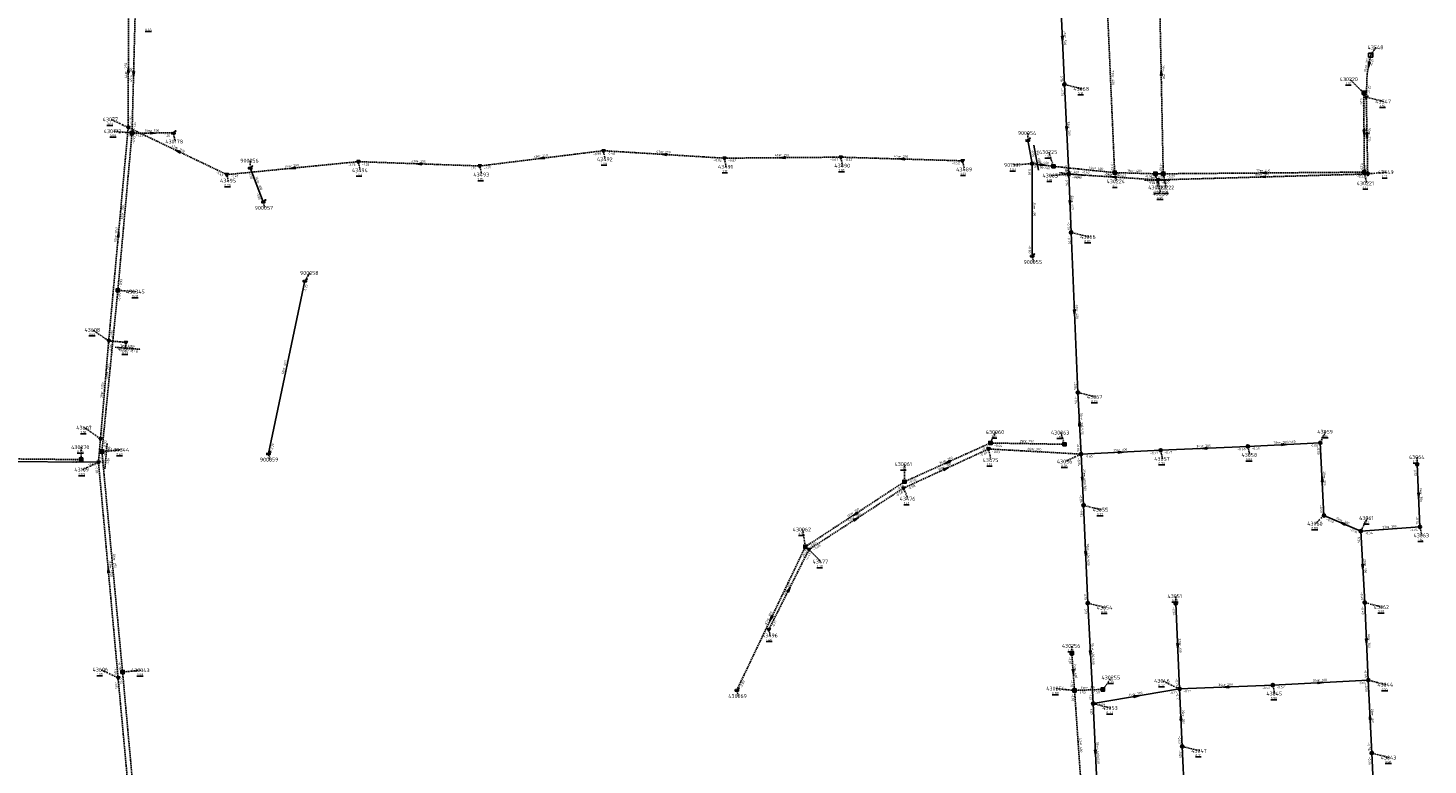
# Model space of a CAD drawing. Extents: x 188323 to 208361, y 565368 to 574910.
# Tile 110 of 256: x 202061 to 202601, y 568389 to 568673. Entities that reach past the tile are written whole.
import ezdxf

# ---------------------------------------------------------------- set-up
doc = ezdxf.new("R2010")
doc.units = 0
doc.linetypes.add('DASHDOT', pattern=[1, 0.5, -0.25, 0, -0.25])
doc.linetypes.add('DASHED', pattern=[0.75, 0.5, -0.25])
doc.layers.get('0').update_dxf_attribs({"linetype": 'CONTINUOUS'})
for name, color, linetype in [('RIO-AFM', 7, 'CONTINUOUS'), ('RIO-BOK', 7, 'CONTINUOUS'), ('RIO-DET', 7, 'CONTINUOUS'), ('RIO-KNP', 7, 'CONTINUOUS'), ('RIO-KNR', 7, 'CONTINUOUS'), ('RIO-LAG', 7, 'CONTINUOUS'), ('RIO-LAG_0B', 7, 'CONTINUOUS'), ('RIO-LAG_1B', 7, 'DASHED'), ('RIO-LAG_2B', 7, 'DASHED'), ('RIO-LEN', 7, 'CONTINUOUS'), ('RIO-MVD', 1, 'CONTINUOUS'), ('RIO-VRB', 6, 'DASHDOT'), ('RIO-VRH', 7, 'CONTINUOUS')]:
    doc.layers.add(name, color=color, linetype=linetype)
doc.styles.add('RIO-TXT', font='isocp.shx')

# ---------------------------------------------------------------- blocks, each defined once
blk = doc.blocks.new('L_VHR')
blk.add_lwpolyline([(-0.5, 0), (0.5, 0), (-0.5, 0.15), (-0.5, -0.15), (0.5, 0)])
blk = doc.blocks.new('K_IPR')
blk.add_lwpolyline([(-0.5, -0.5), (0.5, -0.5), (0.5, 0.5), (-0.5, 0.5)], close=True)
blk.add_solid([(-0.5, 0.5), (0.5, 0.5), (-0.5, -0.5), (0.5, -0.5)])
at = {"style": 'RIO-TXT', "flags": 1}
blk.add_attdef('KNOOPNAAM', (2, 2), '', height=1, dxfattribs=at)
blk = doc.blocks.new('K_UTB')
blk.add_lwpolyline([(0.5, 0.15), (0.5, -0.3), (-0.5, -0.3), (-0.5, 0.15), (-0.45, 0.15), (-0.45, -0.25), (0, -0.25), (0.45, -0.25), (0.45, 0.15)], close=True)
blk.add_lwpolyline([(0.85, 0.6), (0.55, 0.65), (0.614828, 0.459583), (0.850842, 0.598937)])
blk.add_arc((0.85, -0.25), 0.85, 90, 180)
at = {"style": 'RIO-TXT', "flags": 1}
blk.add_attdef('KNOOPNAAM', (2, 2), '', height=1, dxfattribs=at)
blk = doc.blocks.new('K_FIC')
blk.add_circle((0, 0), 0.0625)
at = {"style": 'RIO-TXT', "flags": 1}
blk.add_attdef('KNOOPNAAM', (2, 2), '', height=1, dxfattribs=at)
blk = doc.blocks.new('K_IPG')
blk.add_circle((0, 0), 0.5)
for points in [[(0, 0), (-0.5, 0), (-0.433013, 0.25)], [(0, 0), (-0.433013, -0.25), (-0.5, 0)], [(0, 0), (-0.433013, 0.25), (-0.25, 0.433013)], [(0, 0), (-0.25, -0.433013), (-0.433013, -0.25)], [(0, 0), (-0.25, 0.433013), (0, 0.5)], [(0, 0), (0, -0.5), (-0.25, -0.433013)], [(0, 0), (0, 0.5), (0.25, 0.433013)], [(0, 0), (0.25, 0.433013), (0.433013, 0.25)], [(0, 0), (0.433013, 0.25), (0.5, 0)], [(0, 0), (0.5, 0), (0.433013, -0.25)], [(0, 0), (0.433013, -0.25), (0.25, -0.433013)], [(0, 0), (0.25, -0.433013), (0, -0.5)]]:
    blk.add_solid(points)
at = {"style": 'RIO-TXT', "flags": 1}
blk.add_attdef('KNOOPNAAM', (2, 2), '', height=1, dxfattribs=at)
blk = doc.blocks.new('K_IPD')
blk.add_lwpolyline([(-0.496027, 0.307994), (0.503973, 0.307994), (0.003973, -0.558031)], close=True)
blk.add_solid([(-0.496027, 0.307994), (0.503973, 0.307994), (0.003973, -0.558031)])
at = {"style": 'RIO-TXT', "flags": 1}
blk.add_attdef('KNOOPNAAM', (2, 2), '', height=1, dxfattribs=at)
blk = doc.blocks.new('K_DIV')
for p, q in [((-0.65, 0.65), (-0.65, -0.65)), ((0.65, 0.65), (-0.65, 0.65)), ((0.65, -0.65), (0.65, 0.65)), ((-0.65, -0.65), (0.65, -0.65))]:
    blk.add_line(p, q)
blk = doc.blocks.new('776_04______430222____430223_')
at = {"layer": 'RIO-LAG_1B'}
blk.add_line((0, 0), (-9.821, -0.004), dxfattribs=at)
at = {"layer": 'RIO-AFM', "style": 'RIO-TXT'}
blk.add_text('r 250', height=0.9, rotation=360, dxfattribs=at).set_placement((-5.9907, 0.4984))
at = {"layer": 'RIO-BOK', "style": 'RIO-TXT'}
for p in [(-8.4203, -1.4031), (-4.0993, -1.4004)]:
    blk.add_text('-1.03', height=0.9, rotation=360, dxfattribs=at).set_placement(p)
at = {"layer": 'RIO-LEN', "style": 'RIO-TXT'}
blk.add_text('3m', height=0.9, rotation=360, dxfattribs=at).set_placement((-7.6107, 0.4974))
blk = doc.blocks.new('777_04______430226____430225_')
at = {"layer": 'RIO-LAG_1B'}
blk.add_line((0, 0), (-9.766, 1.039), dxfattribs=at)
at = {"layer": 'RIO-AFM', "style": 'RIO-TXT'}
blk.add_text('r 400', height=0.9, rotation=353.9082, dxfattribs=at).set_placement((-5.6356, 1.1036))
at = {"layer": 'RIO-BOK', "style": 'RIO-TXT'}
for p in [(-8.5217, -0.5009), (-4.2249, -0.9567)]:
    blk.add_text('-1.40', height=0.9, rotation=353.9082, dxfattribs=at).set_placement(p)
at = {"layer": 'RIO-LEN', "style": 'RIO-TXT'}
blk.add_text('10m', height=0.9, rotation=353.9082, dxfattribs=at).set_placement((-7.7835, 1.3315))
blk = doc.blocks.new('817_04______43109_____43607_')
at = {"layer": 'RIO-LAG_2B'}
blk.add_line((0, 0), (0.832, 9.785), dxfattribs=at)
at = {"layer": 'RIO-AFM', "style": 'RIO-TXT'}
blk.add_text('r 1250', height=0.9, rotation=85.1282, dxfattribs=at).set_placement((-0.1964, 3.5897))
at = {"layer": 'RIO-BOK', "style": 'RIO-TXT'}
for p in [(1.8799, 5.5805), (1.5136, 1.2761)]:
    blk.add_text('-1.86', height=0.9, rotation=85.1282, dxfattribs=at).set_placement(p)
at = {"layer": 'RIO-LEN', "style": 'RIO-TXT'}
blk.add_text('9m', height=0.9, rotation=85.1282, dxfattribs=at).set_placement((-0.3337, 1.9755))
blk = doc.blocks.new('843_04______43608_____43609_')
at = {"layer": 'RIO-LAG_2B'}
blk.add_line((0, 0), (9.789, -0.783), dxfattribs=at)
at = {"layer": 'RIO-AFM', "style": 'RIO-TXT'}
blk.add_text('r 1250', height=0.9, rotation=355.3954, dxfattribs=at).set_placement((3.5886, 0.2148))
at = {"layer": 'RIO-BOK', "style": 'RIO-TXT'}
for p in [(1.2838, -1.5071), (5.5901, -1.8512)]:
    blk.add_text('-0.48', height=0.9, rotation=355.3954, dxfattribs=at).set_placement(p)
at = {"layer": 'RIO-LEN', "style": 'RIO-TXT'}
blk.add_text('7m', height=0.9, rotation=355.3954, dxfattribs=at).set_placement((1.9737, 0.3439))
blk = doc.blocks.new('1267_90______901531____900054_')
at = {"layer": 'RIO-LAG'}
blk.add_line((0, 0), (-1.775, 9.659), dxfattribs=at)
at = {"layer": 'RIO-AFM', "style": 'RIO-TXT'}
blk.add_text('r 400', height=0.9, rotation=280.3969, dxfattribs=at).set_placement((-0.5902, 5.9826))
at = {"layer": 'RIO-BOK', "style": 'RIO-TXT'}
for p in [(-2.8986, 8.029), (-2.1169, 3.7803)]:
    blk.add_text('-0.96', height=0.9, rotation=280.3969, dxfattribs=at).set_placement(p)
at = {"layer": 'RIO-LEN', "style": 'RIO-TXT'}
blk.add_text('9m', height=0.9, rotation=280.3969, dxfattribs=at).set_placement((-0.8833, 7.5759))

msp = doc.modelspace()

# ---------------------------------------------------------------- linework, layer by layer
at = {"layer": 'RIO-LAG'}
for p, q in [((202448.224, 568620.864), (202446.576, 568629.888)), ((202152.08, 568606.144), (202147.04, 568619.2)), ((202448.288, 568585.28), (202448.224, 568620.864)), ((202154.048, 568509.12), (202168.08, 568575.68))]:
    msp.add_line(p, q, dxfattribs=at)
at = {"layer": 'RIO-LAG_0B'}
for p, q in [((202460.704, 568651.392), (202459.2, 568686.592)), ((202462.4, 568616.832), (202460.704, 568651.392)), ((202462.4, 568616.832), (202463.296, 568594.368)), ((202463.296, 568594.368), (202465.904, 568532.672)), ((202467.104, 568508.928), (202465.904, 568532.672)), ((202467.104, 568508.928), (202497.792, 568510.4)), ((202468.096, 568489.216), (202467.104, 568508.928)), ((202497.792, 568510.4), (202531.392, 568511.872)), ((202531.392, 568511.872), (202559.296, 568513.28)), ((202559.296, 568513.28), (202560.704, 568485.312)), ((202025.728, 568506.304), (202088.576, 568505.792)), ((202597.696, 568480.896), (202596.608, 568505.024)), ((202469.696, 568451.52), (202468.096, 568489.216)), ((202560.704, 568485.312), (202574.896, 568479.232)), ((202574.896, 568479.232), (202597.696, 568480.896)), ((202574.896, 568479.232), (202576.4, 568451.712)), ((202471.808, 568412.8), (202469.696, 568451.52)), ((202505.104, 568418.432), (202503.6, 568451.392)), ((202577.792, 568421.824), (202576.4, 568451.712)), ((202577.792, 568421.824), (202540.992, 568419.904)), ((202579.104, 568393.728), (202577.792, 568421.824)), ((202505.104, 568418.432), (202471.808, 568412.8)), ((202540.992, 568419.904), (202505.104, 568418.432)), ((202505.104, 568418.432), (202506.096, 568396.288)), ((202473.504, 568374.976), (202471.808, 568412.8)), ((202506.096, 568396.288), (202507.104, 568374.592)), ((202580.496, 568363.904), (202579.104, 568393.728))]:
    msp.add_line(p, q, dxfattribs=at)
at = {"layer": 'RIO-LAG_1B'}
for p, q in [((202498.784, 568616.96), (202497.184, 568694.848)), ((202480.064, 568617.408), (202476.864, 568690.048)), ((202102.688, 568678.016), (202101.504, 568632.64)), ((202576.016, 568648.192), (202576.272, 568617.6)), ((202096.032, 568572.032), (202101.504, 568632.64)), ((202101.504, 568632.64), (202117.44, 568632.704)), ((202456.464, 568619.84), (202448.224, 568620.864)), ((202466.112, 568618.816), (202456.464, 568619.84)), ((202480.064, 568617.408), (202466.112, 568618.816)), ((202495.76, 568616.96), (202480.064, 568617.408)), ((202498.784, 568616.96), (202495.76, 568616.96)), ((202576.272, 568617.6), (202498.784, 568616.96)), ((202089.904, 568509.888), (202096.032, 568572.032)), ((202097.856, 568424.96), (202089.904, 568509.888)), ((202399.104, 568498.304), (202432.192, 568513.216)), ((202460.72, 568512.704), (202432.192, 568513.216)), ((202023.264, 568507.392), (202081.872, 568506.816)), ((202360.896, 568473.216), (202399.104, 568498.304)), ((202360.896, 568473.216), (202334.496, 568417.984)), ((202463.552, 568432.256), (202464.608, 568417.856)), ((202105.248, 568343.232), (202097.856, 568424.96)), ((202475.552, 568418.24), (202464.608, 568417.856)), ((202467.568, 568375.04), (202464.608, 568417.856))]:
    msp.add_line(p, q, dxfattribs=at)
at = {"layer": 'RIO-LAG_2B'}
for p, q in [((202100.032, 568634.816), (202100.128, 568679.232)), ((202577.008, 568646.528), (202577.568, 568616.896)), ((202092.512, 568552.576), (202100.032, 568634.816)), ((202138.064, 568616.64), (202100.032, 568634.816)), ((202188.672, 568621.632), (202138.064, 568616.64)), ((202235.488, 568619.968), (202188.672, 568621.632)), ((202283.072, 568625.856), (202235.488, 568619.968)), ((202329.712, 568622.976), (202283.072, 568625.856)), ((202374.56, 568623.36), (202329.712, 568622.976)), ((202421.472, 568621.952), (202374.56, 568623.36)), ((202496.768, 568614.592), (202462.4, 568616.832)), ((202577.568, 568616.896), (202496.768, 568614.592)), ((202089.344, 568514.816), (202092.512, 568552.576)), ((202092.512, 568552.576), (202099.088, 568552)), ((202088.576, 568505.792), (202089.344, 568514.816)), ((202398.704, 568495.808), (202431.504, 568510.912)), ((202431.504, 568510.912), (202467.104, 568508.928)), ((202096.128, 568422.72), (202088.576, 568505.792)), ((202362.304, 568472.192), (202398.704, 568495.808)), ((202346.832, 568441.344), (202362.304, 568472.192)), ((202103.616, 568341.312), (202096.128, 568422.72))]:
    msp.add_line(p, q, dxfattribs=at)
msp.add_lwpolyline([(202578.704, 568662.656), (202577.312, 568655.36), (202577.008, 568646.528)], dxfattribs=at)
at = {"layer": 'RIO-VRB'}
for p, q in [((202578.7, 568662.63), (202580.6764, 568665.6858)), ((202460.7, 568651.4), (202467.3482, 568649.68)), ((202576.01, 568648.16), (202570.5891, 568653.4064)), ((202577.01, 568646.52), (202583.6582, 568644.8)), ((202100.03, 568634.8), (202093.381, 568637.9179)), ((202101.5, 568632.66), (202094.425, 568633.3578)), ((202117.44, 568632.69), (202118.1471, 568629.3768)), ((202446.58, 568629.88), (202446.5797, 568632.655)), ((202147.04, 568619.23), (202147.0397, 568622.005)), ((202188.68, 568621.63), (202189.3871, 568618.3168)), ((202283.08, 568625.87), (202283.7871, 568622.5568)), ((202329.71, 568622.96), (202330.4171, 568619.6468)), ((202374.56, 568623.39), (202375.2671, 568620.0768)), ((202421.47, 568621.94), (202422.1771, 568618.6268)), ((202456.46, 568619.84), (202454.7233, 568625.3086)), ((202138.07, 568616.61), (202138.6035, 568614.2816)), ((202235.49, 568619.95), (202236.1971, 568616.6368)), ((202448.23, 568620.88), (202441.2629, 568620.3491)), ((202462.4, 568616.8), (202455.4329, 568616.2691)), ((202480.06, 568617.38), (202480.7671, 568614.0668)), ((202495.76, 568616.95), (202496.8141, 568611.6671)), ((202498.78, 568616.95), (202499.8341, 568611.6671)), ((202576.27, 568617.6), (202577.1506, 568613.302)), ((202577.56, 568616.9), (202584.635, 568617.6)), ((202496.76, 568614.62), (202497.8141, 568609.3371)), ((202152.08, 568606.15), (202152.6135, 568603.8216)), ((202463.3, 568594.38), (202469.9482, 568592.66)), ((202448.28, 568585.28), (202448.8135, 568582.9516)), ((202168.08, 568575.69), (202170.0564, 568578.7458)), ((202096.03, 568572.04), (202102.9975, 568571.5113)), ((202092.51, 568552.55), (202086.3819, 568556.7859)), ((202099.09, 568552.02), (202099.0915, 568549.645)), ((202465.9, 568532.7), (202472.5482, 568530.98)), ((202089.35, 568514.84), (202083.2219, 568519.0759)), ((202432.2, 568513.2), (202434.2371, 568517.4293)), ((202460.72, 568512.69), (202459.3255, 568517.219)), ((202559.3, 568513.3), (202561.3371, 568517.5293)), ((202081.87, 568506.81), (202081.8694, 568511.585)), ((202089.91, 568509.88), (202096.985, 568510.58)), ((202154.05, 568509.13), (202154.5835, 568506.8016)), ((202431.5, 568510.9), (202432.3806, 568506.602)), ((202467.1, 568508.9), (202460.9742, 568506.0602)), ((202497.8, 568510.4), (202498.5071, 568507.0868)), ((202531.4, 568511.9), (202532.1071, 568508.5868)), ((202088.58, 568505.79), (202082.4542, 568502.9502)), ((202399.1, 568498.3), (202399.099, 568505.075)), ((202596.6, 568505), (202596.5997, 568507.775)), ((202398.7, 568495.8), (202400.4352, 568491.7308)), ((202468.1, 568489.2), (202474.7482, 568487.48)), ((202560.7, 568485.3), (202557.4394, 568482.111)), ((202574.9, 568479.2), (202577.437, 568484.2953)), ((202360.9, 568473.2), (202359.844, 568479.8825)), ((202597.7, 568480.9), (202598.4071, 568477.5868)), ((202362.3, 568472.2), (202366.8472, 568467.4798)), ((202503.6, 568451.4), (202503.5997, 568454.175)), ((202469.7, 568451.5), (202476.3482, 568449.78)), ((202576.4, 568451.7), (202583.0482, 568449.98)), ((202346.83, 568441.35), (202347.3635, 568439.0216)), ((202463.55, 568432.23), (202463.5497, 568435.005)), ((202096.13, 568422.73), (202089.481, 568425.8479)), ((202097.85, 568424.94), (202104.925, 568425.64)), ((202475.56, 568418.23), (202478.8218, 568422.818)), ((202577.8, 568421.8), (202584.4482, 568420.08)), ((202334.5, 568418), (202335.0335, 568415.6716)), ((202464.61, 568417.84), (202457.535, 568418.5378)), ((202505.1, 568418.4), (202498.451, 568421.5179)), ((202541, 568419.9), (202541.7071, 568416.5868)), ((202471.8, 568412.8), (202478.4482, 568411.08)), ((202506.1, 568396.3), (202512.7482, 568394.58)), ((202579.1, 568393.7), (202585.7482, 568391.98))]:
    msp.add_line(p, q, dxfattribs=at)

# ---------------------------------------------------------------- block references
at = {"layer": 'RIO-DET'}
for name, p in [('1267_90______901531____900054_', (202450.736, 568618.368)), ('777_04______430226____430225_', (202468.608, 568616.32)), ('776_04______430222____430223_', (202501.28, 568614.464)), ('843_04______43608_____43609_', (202095.008, 568550.08)), ('817_04______43109_____43607_', (202091.072, 568503.296))]:
    msp.add_blockref(name, p, dxfattribs=at)
at = {"layer": 'RIO-KNP', "xscale": 1.25, "yscale": 1.25, "zscale": 1.25}
for name, p in [('K_DIV', (202578.704, 568662.656)), ('K_IPG', (202460.704, 568651.392)), ('K_IPR', (202576.016, 568648.192)), ('K_IPD', (202577.008, 568646.528)), ('K_IPD', (202100.032, 568634.816)), ('K_IPR', (202101.504, 568632.64)), ('K_UTB', (202117.44, 568632.704)), ('K_UTB', (202446.576, 568629.888)), ('K_IPD', (202188.672, 568621.632)), ('K_IPD', (202283.072, 568625.856)), ('K_IPD', (202329.712, 568622.976)), ('K_IPD', (202374.56, 568623.36)), ('K_IPD', (202421.472, 568621.952)), ('K_IPG', (202448.224, 568620.864)), ('K_IPD', (202138.064, 568616.64)), ('K_UTB', (202147.04, 568619.2)), ('K_IPD', (202235.488, 568619.968)), ('K_IPR', (202456.464, 568619.84)), ('K_IPG', (202462.4, 568616.832)), ('K_FIC', (202466.112, 568618.816)), ('K_IPR', (202480.064, 568617.408)), ('K_IPR', (202495.76, 568616.96)), ('K_IPR', (202498.784, 568616.96)), ('K_IPR', (202576.272, 568617.6)), ('K_IPD', (202577.568, 568616.896)), ('K_IPD', (202496.768, 568614.592)), ('K_UTB', (202152.08, 568606.144)), ('K_IPG', (202463.296, 568594.368)), ('K_UTB', (202448.288, 568585.28)), ('K_UTB', (202168.08, 568575.68)), ('K_IPR', (202096.032, 568572.032)), ('K_IPD', (202092.512, 568552.576)), ('K_IPD', (202099.088, 568552)), ('K_IPG', (202465.904, 568532.672)), ('K_IPD', (202089.344, 568514.816)), ('K_IPR', (202432.192, 568513.216)), ('K_IPG', (202559.296, 568513.28)), ('K_IPR', (202089.904, 568509.888)), ('K_UTB', (202154.048, 568509.12)), ('K_IPD', (202431.504, 568510.912)), ('K_IPR', (202460.72, 568512.704)), ('K_IPG', (202467.104, 568508.928)), ('K_IPG', (202497.792, 568510.4)), ('K_IPG', (202531.392, 568511.872)), ('K_IPR', (202081.872, 568506.816)), ('K_IPD', (202088.576, 568505.792)), ('K_IPG', (202596.608, 568505.024)), ('K_IPR', (202399.104, 568498.304)), ('K_IPD', (202398.704, 568495.808)), ('K_IPG', (202468.096, 568489.216)), ('K_IPG', (202560.704, 568485.312)), ('K_IPG', (202597.696, 568480.896)), ('K_IPG', (202574.896, 568479.232)), ('K_IPR', (202360.896, 568473.216)), ('K_IPD', (202362.304, 568472.192)), ('K_IPG', (202469.696, 568451.52)), ('K_IPG', (202503.6, 568451.392)), ('K_IPG', (202576.4, 568451.712)), ('K_IPD', (202346.832, 568441.344)), ('K_IPR', (202463.552, 568432.256)), ('K_IPD', (202096.128, 568422.72)), ('K_IPR', (202097.856, 568424.96)), ('K_IPG', (202577.792, 568421.824)), ('K_UTB', (202334.496, 568417.984)), ('K_IPR', (202464.608, 568417.856)), ('K_IPR', (202475.552, 568418.24)), ('K_IPG', (202505.104, 568418.432)), ('K_IPG', (202540.992, 568419.904)), ('K_IPG', (202471.808, 568412.8)), ('K_IPG', (202506.096, 568396.288)), ('K_IPG', (202579.104, 568393.728))]:
    msp.add_blockref(name, p, dxfattribs=at)
at = {"layer": 'RIO-VRH', "xscale": 2, "yscale": 2, "zscale": 2}
for p, rotation in [((202459.95, 568669), 272.4489), ((202578.005, 568659.01), 259.1241), ((202100.08, 568657.02), 89.862), ((202102.09, 568655.33), 268.5002), ((202497.985, 568655.89), 91.1786), ((202109.47, 568632.675), 0.1078), ((202461.55, 568634.1), 272.8217), ((202576.14, 568632.88), 270.4965), ((202577.285, 568631.71), 271.0728), ((202119.05, 568625.705), 154.4464), ((202259.285, 568622.91), 187.0902), ((202306.395, 568624.415), 176.4294), ((202352.135, 568623.175), 180.5493), ((202398.015, 568622.665), 178.2297), ((202163.375, 568619.12), 185.6641), ((202212.085, 568620.79), 177.9448), ((202452.345, 568620.36), 352.7986), ((202479.58, 568615.71), 176.3701), ((202537.16, 568615.76), 181.6162), ((202537.525, 568617.275), 180.4805), ((202462.85, 568605.59), 272.3076), ((202096.27, 568593.675), 84.7675), ((202464.6, 568563.54), 272.4226), ((202466.5, 568520.8), 92.8952), ((202482.45, 568509.65), 2.797), ((202514.6, 568511.15), 182.5559), ((202545.35, 568512.6), 2.8724), ((202415.1, 568503.35), 24.7172), ((202415.65, 568505.75), 204.2325), ((202467.6, 568499.05), 272.9147), ((202560, 568499.3), 452.8712), ((202597.15, 568492.95), 272.6222), ((202380, 568485.75), 213.3043), ((202380.5, 568484), 32.9541), ((202567.8, 568482.25), 516.7551), ((202468.9, 568470.35), 272.439), ((202092.355, 568464.26), 95.2024), ((202575.65, 568465.45), 273.1309), ((202354.565, 568456.775), 63.3617), ((202347.7, 568445.6), 244.4335), ((202470.75, 568432.15), 273.1148), ((202504.35, 568434.9), 272.6114), ((202577.1, 568436.75), 272.6896), ((202464.08, 568425.035), 274.2216), ((202523.05, 568419.15), 182.3923), ((202559.4, 568420.85), 362.9553), ((202488.45, 568415.6), 369.545), ((202505.6, 568407.35), 452.5996), ((202578.45, 568407.75), 92.6576), ((202472.65, 568393.9), 272.5839)]:
    msp.add_blockref('L_VHR', p, dxfattribs=dict(at, rotation=rotation))

# ---------------------------------------------------------------- texts
at = {"layer": 'RIO-AFM', "style": 'RIO-TXT'}
for s, rotation, p in [('r 500', 272.4489, (202460.4257, 568669.8317)), ('r 1250', 89.862, (202099.5776, 568655.9412)), ('r 315', 439.1241, (202577.3594, 568658.3088)), ('r 500', 448.5002, (202101.5552, 568654.5332)), ('r 400', 272.5302, (202478.9464, 568654.5477)), ('r 250', 271.1786, (202498.4925, 568656.7109)), ('r 500', 0.1078, (202108.6591, 568633.1735)), ('r 500', 272.8217, (202462.0201, 568634.9347)), ('r 250', 270.4965, (202576.6423, 568633.6946)), ('r 315', 271.0728, (202577.7787, 568632.5296)), ('r 250', 334.4464, (202118.5401, 568626.5173)), ('r 250', 357.9448, (202211.2937, 568621.3331)), ('r 250', 367.0902, (202258.417, 568623.3207)), ('r 250', 356.4294, (202305.618, 568624.9788)), ('r 250', 360.5493, (202351.3198, 568623.6809)), ('r 250', 358.2297, (202397.2208, 568623.2042)), ('r 400', 352.7986, (202451.336, 568620.9934)), ('r 250', 365.6641, (202162.5176, 568619.5531)), ('r 400', 354.1477, (202472.3303, 568618.6789)), ('r 315', 356.3701, (202478.8037, 568616.2707)), ('r 400', 358.4313, (202487.1134, 568617.6915)), ('r 315', 361.6161, (202536.3352, 568616.262)), ('r 250', 360.4805, (202536.71, 568617.7922)), ('r 300', 291.0797, (202149.7388, 568613.6274)), ('r 400', 272.3076, (202463.3237, 568606.4199)), ('r 250', 84.8354, (202098.1942, 568601.5881)), ('r 300', 270.0895, (202448.7646, 568603.891)), ('r 1250', 84.7675, (202095.6737, 568592.6451)), ('r 400', 272.4226, (202465.0845, 568564.3718)), ('r 250', 84.3685, (202092.393, 568540.2027)), ('r 400', 78.0891, (202160.4086, 568541.7203)), ('r 1250', 85.2014, (202090.3416, 568532.6605)), ('e 300/450', 272.8952, (202466.9105, 568522.7135)), ('r 250', 358.9756, (202445.6587, 568513.4679)), ('e 300/450', 2.8724, (202543.4373, 568513.0047)), ('r 300', 356.7849, (202448.5196, 568510.4554)), ('r 300', 2.797, (202481.6163, 568510.1099)), ('r 300', 2.5559, (202513.7684, 568511.6134)), ('r 300', 24.7172, (202414.1548, 568503.4653)), ('r 250', 24.2325, (202414.7062, 568505.8735)), ('e 400/600', 272.9147, (202468.0086, 568500.9636)), ('r 300', 272.8712, (202560.4672, 568500.1351)), ('r 300', 272.6222, (202597.6197, 568493.7826)), ('r 250', 33.3043, (202379.0484, 568485.723)), ('r 300', 32.9541, (202379.5484, 568483.9789)), ('r 300', 336.7551, (202567.2543, 568483.0334)), ('r 300', 4.2637, (202585.455, 568480.4884)), ('e 400/600', 272.439, (202469.3301, 568472.2607)), ('r 1250', 275.2024, (202092.7808, 568465.3836)), ('r 250', 275.3489, (202094.3288, 568468.2659)), ('r 300', 273.1309, (202576.1133, 568466.2872)), ('r 300', 63.3617, (202353.7549, 568456.2749)), ('r 300', 424.4335, (202346.8823, 568445.0928)), ('e 400/600', 273.1148, (202471.1579, 568434.0656)), ('r 300', 272.6114, (202504.8226, 568435.7326)), ('r 300', 272.6896, (202577.5705, 568437.5835)), ('r 400', 274.2216, (202464.5231, 568425.8806)), ('r 300', 362.9553, (202558.5645, 568421.3187)), ('r 315', 362.0396, (202469.2569, 568418.5088)), ('r 300', 369.545, (202487.5661, 568415.9687)), ('r 300', 362.3923, (202522.219, 568419.6266)), ('r 300', 272.5996, (202506.0693, 568408.1826)), ('r 300', 272.6576, (202578.9204, 568408.5829)), ('r 400', 273.9667, (202466.5459, 568397.2939)), ('e 400/600', 272.5839, (202473.0753, 568395.8114))]:
    msp.add_text(s, height=0.9, rotation=rotation, dxfattribs=at).set_placement(p)
at = {"layer": 'RIO-BOK', "style": 'RIO-TXT'}
for s, rotation, p in [('-0.21', 439.1241, (202579.2999, 568658.3404)), ('-0.76', 272.4489, (202459.1464, 568655.4378)), ('-0.76', 272.8217, (202459.3713, 568649.9324)), ('-0.25', 448.054, (202578.4557, 568647.8726)), ('-0.25', 270.4965, (202574.6229, 568646.7475)), ('-0.25', 271.0728, (202575.6371, 568645.0936)), ('-1.97', 89.862, (202101.4331, 568636.1966)), ('-1.87', 84.7675, (202101.0509, 568630.5893)), ('-1.72', 334.4464, (202100.6901, 568632.9335)), ('-1.25', 448.5002, (202102.9351, 568634.0238)), ('-1.25', 0.1078, (202102.9024, 568631.2626)), ('-1.26', 0.1078, (202113.3424, 568631.2823)), ('-0.95', 84.8354, (202102.5258, 568628.4503)), ('-0.98', 367.0902, (202279.1806, 568624.0021)), ('-0.98', 356.4294, (202284.3908, 568624.3864)), ('-0.82', 356.4294, (202325.5324, 568621.8451)), ('-0.82', 360.5493, (202331.124, 568621.5744)), ('-0.67', 360.5493, (202370.474, 568621.9766)), ('-0.67', 358.2297, (202375.9168, 568621.9483)), ('-0.52', 358.2297, (202417.3298, 568620.6945)), ('-0.35', 272.5302, (202478.5245, 568621.4161)), ('-0.28', 270.4965, (202574.852, 568621.6875)), ('-1.47', 334.4464, (202133.7779, 568617.1373)), ('-1.47', 365.6641, (202139.6019, 568615.356)), ('-1.00', 291.0797, (202146.2381, 568617.4199)), ('-1.28', 365.6641, (202184.7356, 568619.8617)), ('-1.28', 357.9448, (202190.0296, 568620.1816)), ('-1.13', 357.9448, (202231.3439, 568618.725)), ('-1.13', 367.0902, (202237.0527, 568618.7345)), ('-0.80', 270.0895, (202446.8329, 568619.4774)), ('-0.96', 352.7986, (202449.4442, 568619.3163)), ('-1.40', 352.7986, (202452.2174, 568618.9677)), ('-0.90', 272.8217, (202460.8198, 568620.8274)), ('-0.64', 356.3701, (202463.7093, 568615.315)), ('-0.62', 354.1477, (202467.3607, 568617.2753)), ('-0.62', 354.1477, (202475.8398, 568616.4116)), ('-0.62', 358.4313, (202481.4218, 568615.9431)), ('-0.62', 358.4313, (202491.6232, 568615.6701)), ('-1.03', 271.1786, (202497.3434, 568621.0211)), ('-0.39', 360.4805, (202500.1924, 568615.5627)), ('-0.28', 360.4805, (202572.1814, 568616.2122)), ('-0.32', 361.6161, (202573.5002, 568615.4335)), ('-0.32', 271.0728, (202576.1003, 568620.973)), ('-0.74', 272.3076, (202461.0582, 568615.3443)), ('-0.55', 356.3701, (202492.5814, 568613.5016)), ('-0.55', 361.6161, (202498.1996, 568613.261)), ('-1.00', 291.0797, (202149.3054, 568609.4745)), ('-0.79', 272.3076, (202461.7483, 568598.4204)), ('-0.80', 270.0895, (202446.8942, 568589.3774)), ('-0.79', 272.4226, (202461.9611, 568592.9217)), ('-0.95', 84.8354, (202097.5501, 568573.3083)), ('-1.20', 78.0891, (202168.6041, 568571.3886)), ('-0.95', 84.3685, (202097.0215, 568567.8218)), ('-1.86', 84.7675, (202094.0316, 568553.8165)), ('-1.86', 85.2014, (202093.5627, 568548.347)), ('-0.84', 272.4226, (202464.3651, 568536.7391)), ('-1.04', 272.8952, (202464.5732, 568531.2307)), ('-1.86', 85.2014, (202090.862, 568516.118)), ('-0.95', 84.3685, (202091.4404, 568511.1359)), ('-0.70', 275.3489, (202088.6473, 568508.3552)), ('-1.20', 78.0891, (202155.7086, 568510.2109)), ('-0.69', 24.7172, (202428.3602, 568507.9133)), ('-0.44', 24.2325, (202429.0358, 568510.2403)), ('-0.69', 356.7849, (202432.82, 568509.4245)), ('-0.44', 358.9756, (202433.5754, 568511.7761)), ('-0.84', 272.8952, (202465.5078, 568512.9245)), ('-0.65', 2.797, (202468.5664, 568507.57)), ('-0.77', 2.797, (202493.7724, 568508.8015)), ('-0.77', 2.5559, (202499.2608, 568509.0638)), ('-0.68', 2.5559, (202527.3658, 568510.3185)), ('-0.68', 2.8724, (202532.8682, 568510.5719)), ('-0.80', 2.8724, (202555.275, 568511.6963)), ('-0.80', 272.8712, (202557.9726, 568511.8312)), ('-0.32', 359.4135, (202077.7568, 568505.4866)), ('-1.96', 359.5261, (202084.4694, 568504.4612)), ('-1.86', 275.2024, (202087.3134, 568504.2684)), ('-0.84', 272.9147, (202465.7737, 568507.4302)), ('-0.22', 272.6222, (202595.2662, 568503.537)), ('-0.56', 24.2325, (202400.9511, 568497.598)), ('-0.58', 32.9541, (202396.0211, 568492.3947)), ('-0.56', 33.3043, (202396.4418, 568494.8782)), ('-0.58', 24.7172, (202400.557, 568495.1136)), ('-0.86', 272.9147, (202466.5039, 568493.224)), ('-0.86', 272.439, (202466.7615, 568487.7413)), ('-0.40', 272.8712, (202559.1121, 568489.326)), ('-0.40', 336.7551, (202561.4347, 568483.4616)), ('-0.34', 272.6222, (202596.1272, 568484.9319)), ('-0.34', 336.7551, (202570.583, 568479.5386)), ('-0.34', 273.1309, (202573.5793, 568477.7252)), ('-0.34', 4.2637, (202576.4, 568477.908)), ('-0.34', 4.2637, (202593.7149, 568479.199)), ('-0.67', 424.4335, (202360.3616, 568468.9132)), ('-0.45', 63.3617, (202361.7133, 568467.9068)), ('-0.69', 33.3043, (202362.8386, 568472.7986)), ('-0.45', 32.9541, (202364.2361, 568471.7868)), ('-0.91', 272.439, (202468.1487, 568455.5381)), ('-0.49', 273.1309, (202574.7936, 568455.7187)), ('-0.91', 273.1148, (202468.3788, 568450.0256)), ('-0.54', 272.6114, (202502.2659, 568449.9372)), ('-0.49', 272.6896, (202575.0679, 568450.2354)), ('-0.31', 63.3617, (202348.7089, 568441.9737)), ('-0.70', 275.3489, (202096.1258, 568428.8963)), ('-1.07', 274.2216, (202462.2576, 568430.7303)), ('-1.85', 275.2024, (202094.4147, 568426.6908)), ('-0.70', 275.1783, (202096.5828, 568423.419)), ('-1.10', 274.2216, (202462.9191, 568421.8269)), ('-0.71', 272.6114, (202503.5336, 568422.4324)), ('-0.65', 272.6896, (202576.2261, 568425.8309)), ('-1.85', 275.2664, (202094.8651, 568421.207)), ('-0.80', 424.4335, (202336.3665, 568418.6599)), ('-1.50', 362.0396, (202466.0596, 568416.4916)), ('-1.07', 273.1148, (202470.2018, 568416.8196)), ('-1.50', 362.0396, (202471.512, 568416.6893)), ('-0.71', 369.545, (202501.2859, 568416.358)), ('-0.71', 272.5996, (202503.7656, 568416.9375)), ('-0.71', 362.3923, (202506.5579, 568417.0606)), ('-0.57', 362.3923, (202536.9615, 568418.3502)), ('-0.57', 362.9553, (202542.4709, 568418.575)), ('-0.65', 362.9553, (202573.7772, 568420.2112)), ('-0.50', 272.6576, (202576.4671, 568420.3362)), ('-1.10', 273.9667, (202463.3109, 568416.3461)), ('-1.07', 272.5839, (202470.4652, 568411.3379)), ('-0.66', 369.545, (202473.4133, 568411.6525)), ('-0.60', 272.5996, (202504.5275, 568400.333)), ('-0.60', 272.6473, (202504.7668, 568394.8364)), ('-0.36', 272.6576, (202577.5273, 568397.731)), ('-0.36', 272.6986, (202577.7682, 568392.2352))]:
    msp.add_text(s, height=0.9, rotation=rotation, dxfattribs=at).set_placement(p)
at = {"layer": 'RIO-KNR', "style": 'RIO-TXT'}
for s, p in [('43548', (202577.4889, 568664.9358)), ('430220', (202566.7641, 568652.6564)), ('43068', (202464.1607, 568648.93)), ('43547', (202580.4707, 568644.05)), ('43077', (202090.1935, 568637.1679)), ('430172', (202090.6, 568632.6078)), ('900054', (202442.7547, 568631.905)), ('430178', (202114.3221, 568628.6268)), ('900056', (202143.2147, 568621.255)), ('43492', (202280.5996, 568621.8068)), ('430225', (202450.8983, 568624.5586)), ('43494', (202186.1996, 568617.5668)), ('43493', (202233.0096, 568615.8868)), ('43491', (202327.2296, 568618.8968)), ('43490', (202372.0796, 568619.3268)), ('43489', (202418.9896, 568617.8768)), ('901531', (202437.4379, 568619.5991)), ('43065', (202452.2454, 568615.5191)), ('43549', (202581.4475, 568616.85)), ('43495', (202135.416, 568613.5316)), ('430224', (202476.9421, 568613.3168)), ('430223', (202492.9891, 568610.9171)), ('430222', (202496.0091, 568610.9171)), ('430221', (202573.3256, 568612.552)), ('43550', (202494.6266, 568608.5871)), ('900057', (202148.7885, 568603.0716)), ('43066', (202466.7607, 568591.91)), ('900055', (202444.9885, 568582.2016)), ('900058', (202166.2314, 568577.9958)), ('430345', (202099.1725, 568570.7613)), ('43608', (202083.1944, 568556.0359)), ('43609', (202095.904, 568548.895)), ('43067', (202469.3607, 568530.23)), ('43607', (202080.0344, 568518.3259)), ('430060', (202430.4121, 568516.6793)), ('430063', (202455.5005, 568516.469)), ('43059', (202558.1496, 568516.7793)), ('430070', (202078.0444, 568510.835)), ('430344', (202093.16, 568509.83)), ('43058', (202528.9196, 568507.8368)), ('43064', (202593.4122, 568507.025)), ('43109', (202079.2667, 568502.2002)), ('900059', (202150.7585, 568506.0516)), ('430061', (202395.274, 568504.325)), ('43475', (202429.1931, 568505.852)), ('43056', (202457.7867, 568505.3102)), ('43057', (202495.3196, 568506.3368)), ('43476', (202397.2477, 568490.9808)), ('43055', (202471.5607, 568486.73)), ('43060', (202554.2519, 568481.361)), ('43061', (202574.2495, 568483.5453)), ('430062', (202356.019, 568479.1325)), ('43063', (202595.2196, 568476.8368)), ('43477', (202363.6597, 568466.7298)), ('43051', (202500.4122, 568453.425)), ('43054', (202473.1607, 568449.03)), ('43062', (202579.8607, 568449.23)), ('43496', (202344.176, 568438.2716)), ('430256', (202459.7247, 568434.255)), ('43606', (202086.2935, 568425.0979)), ('430343', (202101.1, 568424.89)), ('430255', (202474.9968, 568422.068)), ('43046', (202495.2635, 568420.7679)), ('430069', (202331.2085, 568414.9216)), ('430254', (202453.71, 568417.7878)), ('43045', (202538.5196, 568415.8368)), ('43044', (202581.2607, 568419.33)), ('43053', (202475.2607, 568410.33)), ('43047', (202509.5607, 568393.83)), ('43043', (202582.5607, 568391.23))]:
    msp.add_text(s, height=1.5, dxfattribs=at).set_placement(p)
at = {"layer": 'RIO-LEN', "style": 'RIO-TXT'}
for s, rotation, p in [('35m', 272.4489, (202460.3323, 568671.9897)), ('44m', 89.862, (202099.5727, 568653.7812)), ('45m', 448.5002, (202101.5004, 568652.3739)), ('73m', 272.5302, (202478.85, 568656.7055)), ('78m', 271.1786, (202498.4471, 568658.8704)), ('16m', 439.1241, (202576.9535, 568656.1873)), ('16m', 0.1078, (202106.4991, 568633.1694)), ('35m', 272.8217, (202461.9127, 568637.092)), ('31m', 270.4965, (202576.6225, 568635.8545)), ('30m', 271.0728, (202577.7373, 568634.6892)), ('42m', 334.4464, (202116.5908, 568627.4479)), ('47m', 357.9448, (202209.135, 568621.4092)), ('48m', 367.0902, (202256.2737, 568623.0527)), ('47m', 356.4294, (202303.4621, 568625.112)), ('45m', 360.5493, (202349.16, 568623.6588)), ('47m', 358.2297, (202395.0618, 568623.2695)), ('8m', 352.7986, (202449.7286, 568621.1955)), ('51m', 365.6641, (202160.3683, 568619.3385)), ('14m', 354.1477, (202470.1814, 568618.8978)), ('34m', 356.3701, (202476.6479, 568616.4061)), ('16m', 358.4313, (202484.9542, 568617.7492)), ('81m', 361.6161, (202534.1761, 568616.1997)), ('77m', 360.4805, (202534.5501, 568617.7727)), ('14m', 291.0797, (202148.9609, 568615.6425)), ('36m', 270.0895, (202448.7602, 568606.051)), ('22m', 272.3076, (202463.2357, 568608.5781)), ('61m', 84.8354, (202098.0001, 568599.4369)), ('83m', 84.7675, (202095.4771, 568590.494)), ('62m', 272.4226, (202464.9921, 568566.5298)), ('62m', 84.3685, (202092.1814, 568538.0531)), ('68m', 78.0891, (202159.9631, 568539.6068)), ('38m', 85.2014, (202090.1612, 568530.5081)), ('24m', 272.8952, (202466.8004, 568524.8706)), ('29m', 358.9756, (202443.499, 568513.5052)), ('28m', 2.8724, (202541.2801, 568512.8964)), ('36m', 356.7849, (202446.3629, 568510.5752)), ('31m', 2.797, (202479.4589, 568510.0045)), ('34m', 2.5559, (202511.6105, 568511.517)), ('36m', 24.7172, (202412.1927, 568502.562)), ('36m', 24.2325, (202412.7366, 568504.9868)), ('20m', 272.9147, (202467.8977, 568503.1207)), ('28m', 272.8712, (202560.358, 568502.2923)), ('24m', 272.6222, (202597.5198, 568495.9403)), ('46m', 33.3043, (202377.2432, 568484.5369)), ('43m', 32.9541, (202377.736, 568482.8038)), ('15m', 336.7551, (202565.2691, 568483.8847)), ('23m', 4.2637, (202583.301, 568480.3278)), ('85m', 275.3489, (202094.1264, 568470.4164)), ('38m', 272.439, (202469.2372, 568474.4187)), ('83m', 275.2024, (202092.5839, 568467.5346)), ('28m', 273.1309, (202575.9943, 568468.4439)), ('35m', 63.3617, (202352.7867, 568454.3441)), ('61m', 424.4335, (202345.9516, 568443.1436)), ('30m', 272.6896, (202577.4681, 568439.7411)), ('39m', 273.1148, (202471.0395, 568436.2224)), ('33m', 272.6114, (202504.7232, 568437.8903)), ('14m', 274.2216, (202464.3631, 568428.0346)), ('37m', 362.9553, (202556.4074, 568421.206)), ('11m', 362.0396, (202467.0983, 568418.4305)), ('34m', 369.545, (202485.4362, 568415.6091)), ('36m', 362.3923, (202520.0609, 568419.5351)), ('22m', 272.5996, (202505.9703, 568410.3403)), ('28m', 272.6576, (202578.8192, 568410.7405)), ('43m', 273.9667, (202466.3955, 568399.4486)), ('38m', 272.5839, (202472.9769, 568397.9691))]:
    msp.add_text(s, height=0.9, rotation=rotation, dxfattribs=at).set_placement(p)
at = {"layer": 'RIO-MVD', "style": 'RIO-TXT'}
for s, p in [('%%U0.63', (202106.5694, 568672.0019)), ('%%U0.91', (202465.8182, 568647.53)), ('%%U1.70', (202569.0591, 568651.2564)), ('%%U1.69', (202582.1282, 568642.65)), ('%%U0.61', (202091.851, 568635.7679)), ('%%U0.59', (202092.895, 568631.2078)), ('%%U1.09', (202282.2571, 568620.4068)), ('%%U1.07', (202453.1933, 568623.1586)), ('%%U1.03', (202187.8571, 568616.1668)), ('%%U1.17', (202328.8871, 568617.4968)), ('%%U1.08', (202373.7371, 568617.9268)), ('%%U1.21', (202420.6471, 568616.4768)), ('%%U1.03', (202439.7329, 568618.1991)), ('%%U1.17', (202583.105, 568615.45)), ('%%U0.70', (202137.0735, 568612.1316)), ('%%U1.05', (202234.6671, 568614.4868)), ('%%U1.01', (202453.9029, 568614.1191)), ('%%U1.11', (202479.2371, 568611.9168)), ('%%U1.17', (202575.6206, 568611.152)), ('%%U0.99', (202495.2841, 568609.5171)), ('%%U0.95', (202496.2841, 568607.1871)), ('%%U0.98', (202498.3041, 568609.5171)), ('%%U0.82', (202468.4182, 568590.51)), ('%%U0.68', (202101.4675, 568569.3613)), ('%%U0.68', (202084.8519, 568554.6359)), ('%%U0.73', (202097.5615, 568547.495)), ('%%U0.78', (202471.0182, 568528.83)), ('%%U1.00', (202081.6919, 568516.9259)), ('%%U1.16', (202432.7071, 568515.2793)), ('%%U1.10', (202457.7955, 568515.069)), ('%%U0.86', (202559.8071, 568515.3793)), ('%%U0.58', (202080.3394, 568509.435)), ('%%U0.63', (202095.455, 568508.43)), ('%%U1.37', (202397.569, 568502.925)), ('%%U1.19', (202430.8506, 568504.452)), ('%%U0.78', (202459.4442, 568503.9102)), ('%%U0.78', (202496.9771, 568504.9368)), ('%%U0.88', (202530.5771, 568506.4368)), ('%%U1.13', (202595.0697, 568505.625)), ('%%U0.69', (202080.9242, 568500.8002)), ('%%U1.41', (202398.9052, 568489.5808)), ('%%U0.77', (202473.2182, 568485.33)), ('%%U1.02', (202575.907, 568482.1453)), ('%%U1.35', (202358.314, 568477.7325)), ('%%U0.89', (202555.9094, 568479.961)), ('%%U1.14', (202596.8771, 568475.4368)), ('%%U1.39', (202365.3172, 568465.3298)), ('%%U0.85', (202502.0697, 568452.025)), ('%%U0.92', (202581.5182, 568447.83)), ('%%U0.70', (202474.8182, 568447.63)), ('%%U1.46', (202345.8335, 568436.8716)), ('%%U1.73', (202462.0197, 568432.855)), ('%%U1.00', (202087.951, 568423.6979)), ('%%U0.99', (202103.395, 568423.49)), ('%%U0.89', (202456.005, 568416.3878)), ('%%U0.73', (202477.2918, 568420.668)), ('%%U0.77', (202496.921, 568419.3679)), ('%%U0.95', (202582.9182, 568417.93)), ('%%U0.90', (202540.1771, 568414.4368)), ('%%U0.73', (202476.9182, 568408.93)), ('%%U0.71', (202511.2182, 568392.43)), ('%%U0.98', (202584.2182, 568389.83))]:
    msp.add_text(s, height=0.9, dxfattribs=at).set_placement(p)

doc.saveas('drawing.dxf')
